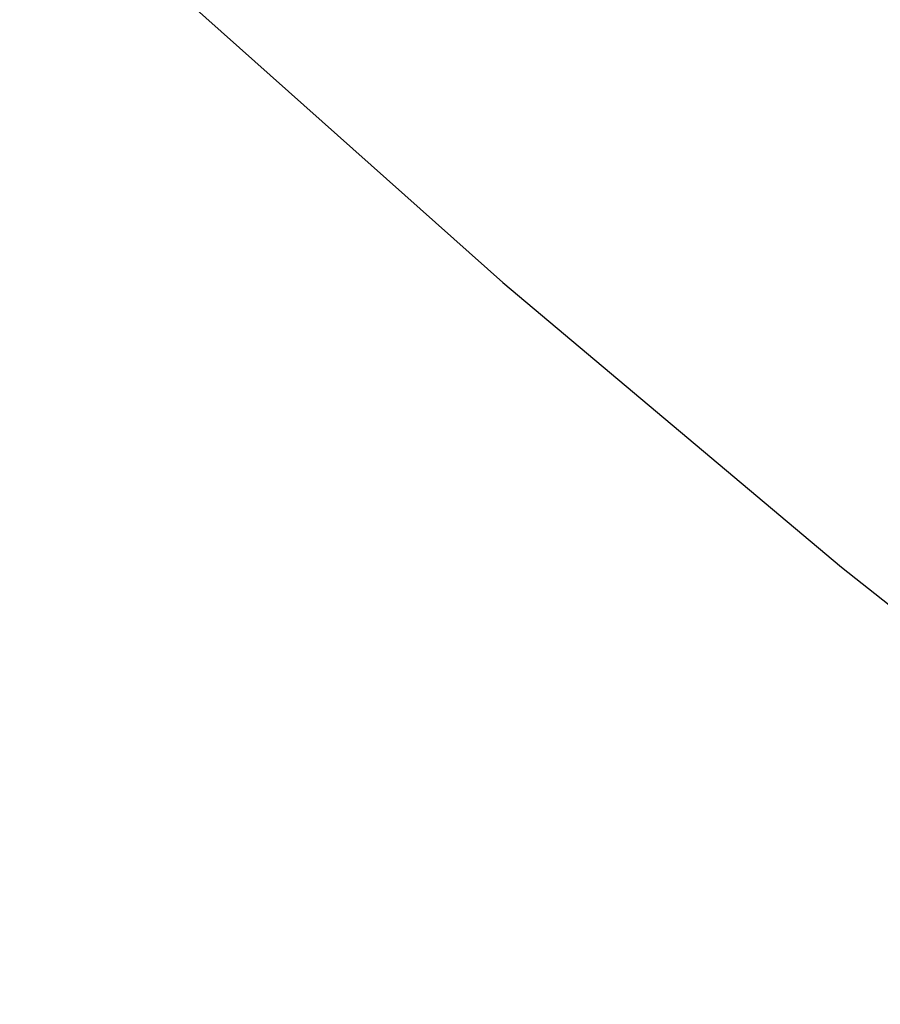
# Paper-space layout '_Trimétrica' of a CAD drawing. Header units: millimetres. Extents: x -779 to 439, y -976 to 228.
# Tile 35 of 186: x -455 to -437, y -687 to -667. Entities that reach past the tile are written whole.
import ezdxf

# ---------------------------------------------------------------- set-up
doc = ezdxf.new("R2010")
doc.units = ezdxf.units.MM

psp = doc.layouts.new('_Trimétrica')

# ---------------------------------------------------------------- linework, layer by layer
at = {"color": 7, "linetype": 'Continuous', "lineweight": 25, "flags": 128}
psp.add_lwpolyline([(-498.823, -610.978), (-493.689, -618.386), (-488.318, -625.661), (-482.719, -632.792), (-476.899, -639.768), (-470.868, -646.579), (-464.635, -653.214), (-458.209, -659.664), (-451.599, -665.919), (-444.816, -671.969), (-437.87, -677.805), (-430.771, -683.419), (-423.53, -688.802), (-416.158, -693.946), (-408.665, -698.843), (-401.064, -703.486), (-393.366, -707.867), (-385.581, -711.981), (-377.723, -715.821), (-369.802, -719.382), (-361.831, -722.657)], dxfattribs=at)
at = {"color": 7, "linetype": 'Continuous', "lineweight": 25}
for points, knots in [([(-485.154, -349.157), (-484.478, -348.657), (-482.076, -346.879), (-477.737, -344.077), (-472.152, -340.754), (-466.372, -337.701), (-460.421, -334.901), (-454.304, -332.364), (-448.031, -330.092), (-441.61, -328.087), (-435.048, -326.352), (-428.356, -324.888), (-421.542, -323.698), (-414.615, -322.782), (-407.583, -322.141), (-400.457, -321.777), (-393.244, -321.69), (-385.955, -321.879), (-378.599, -322.344), (-371.186, -323.086), (-363.725, -324.102), (-356.225, -325.393), (-348.698, -326.955), (-341.152, -328.789), (-333.598, -330.89), (-326.046, -333.257), (-318.507, -335.887), (-310.989, -338.776), (-303.503, -341.92), (-296.06, -345.317), (-288.669, -348.96), (-281.341, -352.847), (-274.085, -356.97), (-266.912, -361.326), (-259.831, -365.908), (-252.851, -370.711), (-245.983, -375.727), (-239.235, -380.95), (-232.617, -386.374), (-226.138, -391.99), (-219.807, -397.791), (-213.632, -403.77), (-207.621, -409.918), (-201.783, -416.227), (-196.127, -422.688), (-190.658, -429.293), (-185.386, -436.032), (-180.316, -442.897), (-175.456, -449.877), (-170.812, -456.964), (-166.39, -464.148), (-162.197, -471.418), (-158.237, -478.765), (-154.517, -486.179), (-151.04, -493.65), (-147.811, -501.167), (-144.834, -508.721), (-142.114, -516.301), (-139.653, -523.897), (-137.455, -531.498), (-135.522, -539.094), (-133.857, -546.676), (-132.461, -554.232), (-131.335, -561.754), (-130.483, -569.23), (-129.903, -576.652), (-129.596, -584.009), (-129.564, -591.291), (-129.805, -598.491), (-130.319, -605.597), (-131.106, -612.602), (-132.164, -619.496), (-133.492, -626.27), (-135.089, -632.917), (-136.952, -639.427), (-139.08, -645.792), (-141.47, -652.004), (-144.12, -658.055), (-147.028, -663.937), (-150.185, -669.645), (-153.606, -675.156), (-156.516, -679.478), (-158.369, -681.886), (-158.915, -682.595)], [0, 0, 0, 0, 0.004978, 0.017693, 0.030397, 0.04309, 0.055768, 0.068432, 0.08108, 0.093711, 0.106327, 0.118926, 0.131511, 0.144081, 0.156639, 0.169184, 0.181719, 0.194244, 0.206762, 0.219271, 0.231775, 0.244274, 0.256768, 0.269259, 0.281747, 0.294233, 0.306717, 0.3192, 0.331682, 0.344164, 0.356646, 0.369128, 0.381609, 0.394091, 0.406573, 0.419056, 0.431539, 0.444022, 0.456505, 0.468989, 0.481473, 0.493956, 0.50644, 0.518923, 0.531407, 0.54389, 0.556372, 0.568854, 0.581335, 0.593815, 0.606295, 0.618774, 0.631252, 0.64373, 0.656206, 0.668683, 0.681159, 0.693634, 0.70611, 0.718586, 0.731063, 0.743541, 0.756021, 0.768504, 0.780989, 0.793478, 0.805973, 0.818473, 0.83098, 0.843495, 0.85602, 0.868555, 0.881102, 0.893662, 0.906236, 0.918826, 0.931432, 0.944054, 0.956693, 0.969348, 0.98202, 0.994706, 1, 1, 1, 1]), ([(-471.768, -569.565), (-471.18, -570.713), (-469.489, -574.01), (-466.509, -579.395), (-462.758, -585.682), (-458.774, -591.865), (-454.569, -597.936), (-450.15, -603.882), (-445.525, -609.694), (-440.701, -615.36), (-435.689, -620.872), (-430.497, -626.218), (-425.133, -631.39), (-419.608, -636.379), (-413.932, -641.174), (-408.113, -645.768), (-402.164, -650.153), (-396.094, -654.32), (-389.913, -658.261), (-383.634, -661.97), (-377.266, -665.439), (-370.822, -668.663), (-364.312, -671.634), (-357.749, -674.347), (-351.144, -676.797), (-344.509, -678.98), (-337.856, -680.889), (-331.196, -682.523), (-324.544, -683.877), (-317.91, -684.948), (-311.307, -685.734), (-304.747, -686.234), (-298.243, -686.446), (-291.807, -686.369), (-285.452, -686.004), (-279.189, -685.351), (-273.031, -684.413), (-266.989, -683.189), (-261.075, -681.685), (-255.3, -679.902), (-249.675, -677.845), (-244.21, -675.518), (-238.916, -672.925), (-233.799, -670.076), (-228.881, -666.961), (-224.918, -664.202), (-222.675, -662.392), (-221.932, -661.792)], [0, 0, 0, 0, 0.012178, 0.03497, 0.057762, 0.080554, 0.103345, 0.126136, 0.148927, 0.171718, 0.194508, 0.217299, 0.240091, 0.262884, 0.285678, 0.308474, 0.331271, 0.354071, 0.376872, 0.399676, 0.422482, 0.44529, 0.468099, 0.490909, 0.513719, 0.536527, 0.559333, 0.582135, 0.604931, 0.627718, 0.650494, 0.673256, 0.696001, 0.718726, 0.741427, 0.764102, 0.786746, 0.809357, 0.831933, 0.854471, 0.876971, 0.899433, 0.921857, 0.944246, 0.966602, 0.988931, 1, 1, 1, 1])]:
    psp.add_open_spline(points, degree=3, knots=knots, dxfattribs=at)

doc.saveas('drawing.dxf')
